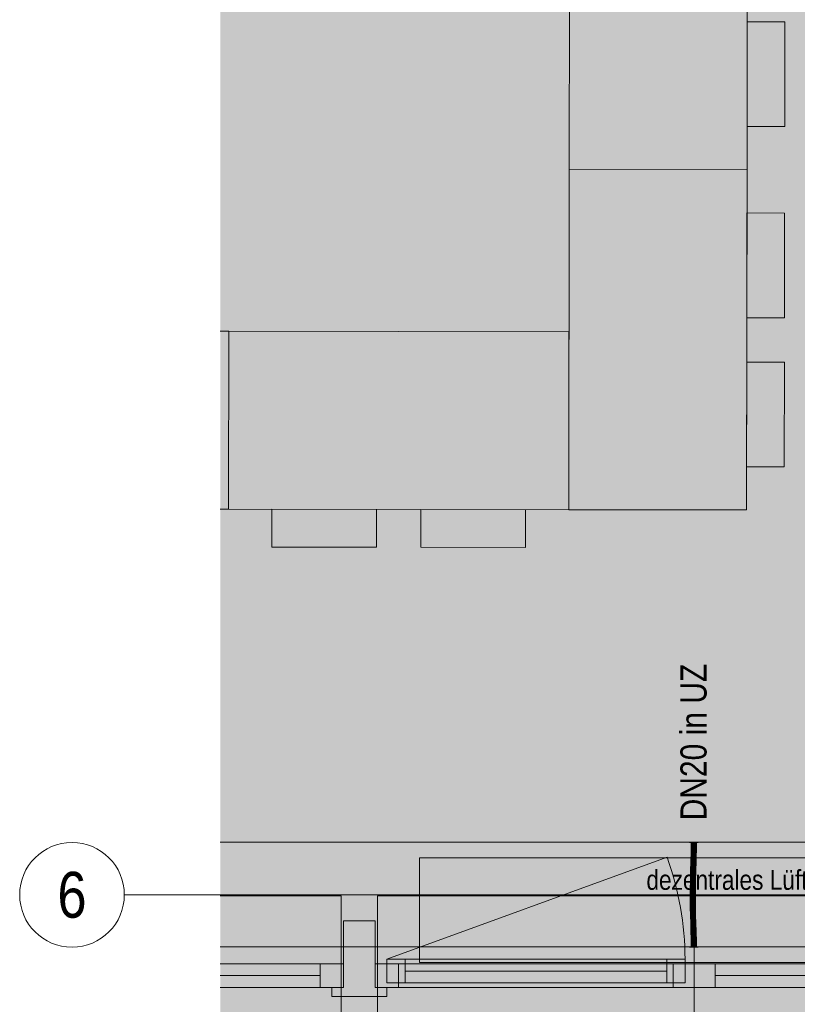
# Model space of a CAD drawing. Extents: x -620 to 3480, y 62 to 1102.
# Tile 9 of 256: x -570 to -510, y 368 to 443. Entities that reach past the tile are written whole.
import ezdxf
from ezdxf.enums import TextEntityAlignment as Align
from ezdxf.lldxf.tags import DXFTag

# ---------------------------------------------------------------- set-up
doc = ezdxf.new("R2010")
doc.units = 0
doc.layers.get('0').update_dxf_attribs({"lineweight": 13})
for name, color, linetype, lineweight, true_color in [('00_Beschriftung UZ', 3, 'Continuous', 13, 0x00ff00), ('30 -33 Aussenwände- 7 Fassade_ Elemente', 7, 'Continuous', 9, 0x00aacc), ('30 -35 Decken- 1 Konstruktion-Träger- Stahlbeton', 7, 'grob-A06G9SLJ8I', 13, 0x33aa00), ('60- 61 allgemeine Ausstattung- 1 Möbel', 7, 'Continuous', 9, 0x00cccc), ('E_Leerrohr 20', 7, 'Continuous', 13, 0xcc0099), ('E_Leerrohr 20-Shading', 7, 'Continuous', 13, 0xcc0099), ('iwb_Layout BA_Markierung', 7, 'Continuous', 9, 0xbadcdc), ('iwb_Schraffur_Unterzug', 7, 'Continuous', 5, 0xffffcc)]:
    doc.layers.add(name, color=color, linetype=linetype, lineweight=lineweight, true_color=true_color)
for name, color, linetype, lineweight in [('70 -71 Achsen- 1 Gebäudeachsen', 7, 'STRICHPUNKT2-A06G9SLK8I', 18), ('Detailelementbeschriftung', 7, 'Continuous', 9), ('iwb_Layout Achsbezeichung', 7, 'Continuous', 13)]:
    doc.layers.add(name, color=color, linetype=linetype, lineweight=lineweight)
doc.styles.get("Standard").update_dxf_attribs({"font": 'ARIALN.TTF'})
tags = doc.linetypes.add('grob-A06G9SLJ8I', pattern=[14, 3, -8, 3]).pattern_tags.tags
tags[8:9] = [DXFTag(74, 4), DXFTag(75, 0), DXFTag(340, '0'), DXFTag(46, 0.0), DXFTag(50, 0.0), DXFTag(44, 0.0), DXFTag(45, 0.0)]
tags[6:7] = [DXFTag(74, 4), DXFTag(75, 0), DXFTag(340, '0'), DXFTag(46, 0.0), DXFTag(50, 0.0), DXFTag(44, 0.0), DXFTag(45, 0.0)]
tags[4:5] = [DXFTag(74, 4), DXFTag(75, 0), DXFTag(340, '0'), DXFTag(46, 0.0), DXFTag(50, 0.0), DXFTag(44, 0.0), DXFTag(45, 0.0)]
tags = doc.linetypes.add('STRICHPUNKT2', pattern=[12.7, 6.35, -3.175, 0, -3.175]).pattern_tags.tags
tags[10:11] = [DXFTag(74, 4), DXFTag(75, 0), DXFTag(340, '0'), DXFTag(46, 0.0), DXFTag(50, 0.0), DXFTag(44, 0.0), DXFTag(45, 0.0)]
tags[8:9] = [DXFTag(74, 4), DXFTag(75, 0), DXFTag(340, '0'), DXFTag(46, 0.0), DXFTag(50, 0.0), DXFTag(44, 0.0), DXFTag(45, 0.0)]
tags[6:7] = [DXFTag(74, 4), DXFTag(75, 0), DXFTag(340, '0'), DXFTag(46, 0.0), DXFTag(50, 0.0), DXFTag(44, 0.0), DXFTag(45, 0.0)]
tags[4:5] = [DXFTag(74, 4), DXFTag(75, 0), DXFTag(340, '0'), DXFTag(46, 0.0), DXFTag(50, 0.0), DXFTag(44, 0.0), DXFTag(45, 0.0)]
tags = doc.linetypes.add('STRICHPUNKT2-A06G9SLK8I', pattern=[12.7, 6.35, -3.175, 0, -3.175]).pattern_tags.tags
tags[10:11] = [DXFTag(74, 4), DXFTag(75, 0), DXFTag(340, '0'), DXFTag(46, 0.0), DXFTag(50, 0.0), DXFTag(44, 0.0), DXFTag(45, 0.0)]
tags[8:9] = [DXFTag(74, 4), DXFTag(75, 0), DXFTag(340, '0'), DXFTag(46, 0.0), DXFTag(50, 0.0), DXFTag(44, 0.0), DXFTag(45, 0.0)]
tags[6:7] = [DXFTag(74, 4), DXFTag(75, 0), DXFTag(340, '0'), DXFTag(46, 0.0), DXFTag(50, 0.0), DXFTag(44, 0.0), DXFTag(45, 0.0)]
tags[4:5] = [DXFTag(74, 4), DXFTag(75, 0), DXFTag(340, '0'), DXFTag(46, 0.0), DXFTag(50, 0.0), DXFTag(44, 0.0), DXFTag(45, 0.0)]

# ---------------------------------------------------------------- blocks, each defined once
blk = doc.blocks.new('Shading-A06G9SL38I', base_point=(-518.195, 376.98))
at = {"layer": 'E_Leerrohr 20-Shading', "color": 223, "true_color": 0xc67fb4}
for points in [[(-518.476, 379.884), (-518.534, 379.884), (-518.482, 379.161), (-518.541, 379.162)], [(-518.179, 379.884), (-518.193, 379.884), (-518.187, 379.156), (-518.199, 379.157)], [(-518.145, 379.156), (-518.134, 379.884), (-518.187, 379.156), (-518.179, 379.884)], [(-518.141, 379.156), (-518.134, 379.884), (-518.145, 379.156)], [(-518.499, 378.437), (-518.556, 378.439), (-518.522, 377.713), (-518.576, 377.714)], [(-518.482, 379.161), (-518.541, 379.162), (-518.499, 378.437), (-518.556, 378.439)], [(-518.522, 377.713), (-518.518, 377.713), (-518.499, 378.437), (-518.497, 378.437)], [(-518.518, 377.713), (-518.517, 377.713), (-518.497, 378.437)], [(-518.497, 378.437), (-518.482, 379.161), (-518.499, 378.437)], [(-518.187, 379.156), (-518.199, 379.157), (-518.207, 378.43), (-518.215, 378.43)], [(-518.207, 378.43), (-518.191, 378.43), (-518.187, 379.156), (-518.169, 379.156)], [(-518.191, 378.43), (-518.171, 378.429), (-518.169, 379.156), (-518.145, 379.156)], [(-518.156, 378.429), (-518.141, 379.156), (-518.171, 378.429), (-518.145, 379.156)], [(-518.576, 377.714), (-518.583, 377.446), (-518.522, 377.713), (-518.53, 377.445)], [(-518.522, 377.713), (-518.53, 377.438), (-518.518, 377.713), (-518.524, 377.477)], [(-518.524, 377.477), (-518.523, 377.487), (-518.518, 377.713), (-518.517, 377.713)], [(-518.232, 377.705), (-518.241, 377.444), (-518.229, 377.705), (-518.24, 377.334)], [(-518.232, 377.705), (-518.234, 377.705), (-518.241, 377.444)], [(-518.24, 377.334), (-518.239, 377.138), (-518.229, 377.705), (-518.218, 377.705)], [(-518.239, 377.138), (-518.237, 376.981), (-518.218, 377.705), (-518.205, 377.704)], [(-518.195, 376.98), (-518.176, 377.704), (-518.237, 376.981), (-518.205, 377.704)], [(-518.207, 378.43), (-518.215, 378.43), (-518.232, 377.705), (-518.234, 377.705)], [(-518.207, 378.43), (-518.232, 377.705), (-518.206, 378.43), (-518.229, 377.705)], [(-518.229, 377.705), (-518.218, 377.705), (-518.206, 378.43), (-518.191, 378.43)], [(-518.218, 377.705), (-518.205, 377.704), (-518.191, 378.43), (-518.171, 378.429)], [(-518.176, 377.704), (-518.156, 378.429), (-518.205, 377.704), (-518.171, 378.429)], [(-518.545, 376.988), (-518.595, 376.989), (-518.569, 376.261), (-518.608, 376.262)], [(-518.583, 377.446), (-518.595, 376.989), (-518.53, 377.445), (-518.53, 377.438)], [(-518.545, 376.988), (-518.54, 377.118), (-518.595, 376.989), (-518.53, 377.438)], [(-518.55, 376.261), (-518.536, 376.987), (-518.569, 376.261), (-518.545, 376.988)], [(-518.536, 376.987), (-518.523, 377.487), (-518.545, 376.988)], [(-518.53, 377.438), (-518.54, 377.118), (-518.524, 377.477), (-518.526, 377.423)], [(-518.526, 377.423), (-518.523, 377.487), (-518.524, 377.477)], [(-518.264, 376.258), (-518.244, 376.981), (-518.267, 376.258), (-518.251, 376.981)], [(-518.251, 376.981), (-518.253, 376.981), (-518.267, 376.258)], [(-518.26, 376.258), (-518.237, 376.981), (-518.264, 376.258), (-518.244, 376.981)], [(-518.259, 376.258), (-518.237, 376.981), (-518.25, 376.586)], [(-518.259, 376.258), (-518.208, 376.257), (-518.237, 376.981), (-518.195, 376.98)], [(-518.241, 377.444), (-518.253, 376.981), (-518.24, 377.334), (-518.251, 376.981)], [(-518.251, 376.981), (-518.244, 376.981), (-518.24, 377.334), (-518.239, 377.138)], [(-518.244, 376.981), (-518.237, 376.981), (-518.239, 377.138)], [(-518.573, 375.729), (-518.569, 376.261), (-518.611, 375.729), (-518.608, 376.262)], [(-518.553, 375.534), (-518.55, 376.261), (-518.574, 375.534), (-518.569, 376.261)], [(-518.263, 375.895), (-518.26, 376.258), (-518.268, 375.895), (-518.264, 376.258)], [(-518.268, 375.895), (-518.264, 376.258), (-518.268, 375.895), (-518.267, 376.258)], [(-518.263, 375.895), (-518.21, 375.894), (-518.259, 376.258), (-518.208, 376.257)], [(-518.263, 375.895), (-518.259, 376.258), (-518.263, 375.968)], [(-518.259, 376.258), (-518.26, 376.258), (-518.263, 375.968)], [(-518.26, 376.258), (-518.259, 376.258), (-518.25, 376.586)], [(-518.574, 375.534), (-518.573, 375.729), (-518.611, 375.534), (-518.611, 375.729)], [(-518.574, 375.534), (-518.611, 375.534), (-518.56, 374.923), (-518.604, 374.923)], [(-518.545, 374.924), (-518.553, 375.534), (-518.56, 374.923), (-518.574, 375.534)], [(-518.27, 375.535), (-518.268, 375.535), (-518.269, 375.733), (-518.267, 375.595)], [(-518.268, 375.895), (-518.269, 375.733), (-518.263, 375.895), (-518.267, 375.595)], [(-518.269, 375.733), (-518.268, 375.895), (-518.268, 375.895)], [(-518.268, 375.535), (-518.266, 375.535), (-518.267, 375.595)], [(-518.253, 374.929), (-518.266, 375.535), (-518.262, 374.929), (-518.268, 375.535)], [(-518.266, 375.535), (-518.211, 375.535), (-518.263, 375.895), (-518.21, 375.894)], [(-518.204, 374.93), (-518.211, 375.535), (-518.253, 374.929), (-518.266, 375.535)], [(-518.56, 374.923), (-518.604, 374.923), (-518.535, 374.314), (-518.589, 374.312)], [(-518.53, 374.314), (-518.545, 374.924), (-518.535, 374.314), (-518.56, 374.923)], [(-518.253, 374.929), (-518.262, 374.929), (-518.227, 374.322), (-518.247, 374.322)], [(-518.189, 374.323), (-518.204, 374.93), (-518.227, 374.322), (-518.253, 374.929)], [(-518.512, 373.705), (-518.523, 374.076), (-518.589, 374.312), (-518.535, 374.314)], [(-518.512, 373.705), (-518.589, 374.312), (-518.57, 373.703)], [(-518.523, 374.076), (-518.53, 374.314), (-518.535, 374.314)], [(-518.218, 374.148), (-518.227, 374.322), (-518.242, 374.147), (-518.247, 374.322)], [(-518.196, 373.714), (-518.218, 374.148), (-518.229, 373.713), (-518.242, 374.147)], [(-518.184, 374.148), (-518.189, 374.323), (-518.218, 374.148), (-518.227, 374.322)], [(-518.196, 373.714), (-518.171, 373.715), (-518.218, 374.148), (-518.184, 374.148)], [(-518.512, 373.705), (-518.57, 373.703), (-518.494, 373.097), (-518.553, 373.096)], [(-518.196, 373.714), (-518.229, 373.713), (-518.166, 373.105), (-518.212, 373.104)], [(-518.153, 373.106), (-518.171, 373.715), (-518.166, 373.105), (-518.196, 373.714)], [(-518.494, 373.097), (-518.553, 373.096), (-518.482, 372.49), (-518.54, 372.489)], [(-518.482, 372.49), (-518.54, 372.489), (-518.48, 371.884), (-518.534, 371.884)], [(-518.481, 372.49), (-518.494, 373.097), (-518.482, 372.49), (-518.494, 373.097)], [(-518.476, 371.884), (-518.481, 372.49), (-518.48, 371.884), (-518.482, 372.49)], [(-518.166, 373.105), (-518.212, 373.104), (-518.143, 372.495), (-518.198, 372.494)], [(-518.134, 371.884), (-518.143, 372.495), (-518.193, 371.884), (-518.198, 372.494)], [(-518.14, 372.495), (-518.153, 373.106), (-518.143, 372.495), (-518.166, 373.105)], [(-518.134, 371.884), (-518.14, 372.495), (-518.143, 372.495)]]:
    blk.add_solid(points, dxfattribs=at)
at = {"layer": 'E_Leerrohr 20-Shading', "color": 231, "true_color": 0xe17fc9}
for points in [[(-518.418, 379.884), (-518.476, 379.884), (-518.413, 379.16), (-518.482, 379.161)], [(-518.369, 379.159), (-518.369, 379.884), (-518.413, 379.16), (-518.418, 379.884)], [(-518.341, 379.159), (-518.334, 379.884), (-518.369, 379.159), (-518.369, 379.884)], [(-518.334, 379.884), (-518.341, 379.159), (-518.336, 379.159)], [(-518.336, 379.159), (-518.33, 379.158), (-518.334, 379.884)], [(-518.33, 379.158), (-518.199, 379.157), (-518.334, 379.884), (-518.193, 379.884)], [(-518.434, 378.436), (-518.497, 378.437), (-518.433, 377.711), (-518.517, 377.713)], [(-518.437, 379.16), (-518.482, 379.161), (-518.434, 378.436), (-518.497, 378.437)], [(-518.413, 378.435), (-518.413, 379.16), (-518.434, 378.436), (-518.437, 379.16)], [(-518.415, 377.71), (-518.413, 378.435), (-518.433, 377.711), (-518.434, 378.436)], [(-518.415, 377.71), (-518.389, 377.709), (-518.413, 378.435), (-518.377, 378.434)], [(-518.413, 378.435), (-518.369, 379.159), (-518.413, 379.16)], [(-518.413, 378.435), (-518.377, 378.434), (-518.369, 379.159), (-518.37, 379.02)], [(-518.389, 377.709), (-518.38, 377.709), (-518.377, 378.434), (-518.374, 378.434)], [(-518.376, 377.709), (-518.356, 378.434), (-518.38, 377.709), (-518.374, 378.434)], [(-518.377, 378.434), (-518.374, 378.434), (-518.37, 379.02)], [(-518.341, 378.433), (-518.356, 378.434), (-518.346, 377.708), (-518.376, 377.709)], [(-518.356, 378.434), (-518.341, 379.159), (-518.374, 378.434), (-518.369, 379.159)], [(-518.341, 379.159), (-518.356, 378.434), (-518.351, 378.434)], [(-518.341, 378.433), (-518.336, 379.159), (-518.351, 378.434), (-518.341, 379.159)], [(-518.346, 377.708), (-518.305, 377.707), (-518.341, 378.433), (-518.319, 378.433)], [(-518.341, 378.433), (-518.319, 378.433), (-518.336, 379.159), (-518.33, 379.158)], [(-518.319, 378.433), (-518.215, 378.43), (-518.33, 379.158), (-518.199, 379.157)], [(-518.517, 377.713), (-518.523, 377.487), (-518.432, 377.205), (-518.432, 377.166)], [(-518.433, 377.711), (-518.517, 377.713), (-518.432, 377.205)], [(-518.415, 377.71), (-518.433, 377.711), (-518.416, 377.111), (-518.432, 377.205)], [(-518.415, 377.71), (-518.416, 377.111), (-518.389, 377.709), (-518.392, 377.518)], [(-518.38, 377.709), (-518.392, 377.518), (-518.395, 376.984), (-518.399, 377.013)], [(-518.381, 377.573), (-518.38, 377.709), (-518.395, 376.984)], [(-518.392, 377.518), (-518.38, 377.709), (-518.389, 377.709)], [(-518.383, 377.445), (-518.376, 377.709), (-518.38, 377.709)], [(-518.349, 377.445), (-518.346, 377.708), (-518.383, 377.445), (-518.376, 377.709)], [(-518.346, 377.708), (-518.349, 377.445), (-518.305, 377.707), (-518.3, 377.444)], [(-518.305, 377.707), (-518.234, 377.705), (-518.319, 378.433), (-518.215, 378.43)], [(-518.305, 377.707), (-518.3, 377.444), (-518.234, 377.705), (-518.241, 377.444)], [(-518.514, 376.987), (-518.536, 376.987), (-518.504, 376.261), (-518.55, 376.261)], [(-518.536, 376.987), (-518.514, 376.987), (-518.523, 377.487)], [(-518.432, 377.166), (-518.523, 377.487), (-518.431, 376.985), (-518.514, 376.987)], [(-518.514, 376.987), (-518.504, 376.261), (-518.431, 376.985), (-518.427, 376.26)], [(-518.432, 377.166), (-518.416, 377.111), (-518.432, 377.205)], [(-518.416, 377.111), (-518.432, 377.166), (-518.416, 376.985), (-518.431, 376.985)], [(-518.427, 376.26), (-518.415, 376.26), (-518.431, 376.985), (-518.416, 376.985)], [(-518.392, 377.518), (-518.416, 377.111), (-518.399, 377.013)], [(-518.416, 377.111), (-518.416, 376.985), (-518.399, 377.013), (-518.4, 376.984)], [(-518.416, 376.985), (-518.415, 376.26), (-518.4, 376.984), (-518.408, 376.259)], [(-518.408, 376.259), (-518.395, 376.984), (-518.4, 376.984)], [(-518.391, 376.984), (-518.395, 376.984), (-518.405, 376.259), (-518.408, 376.259)], [(-518.387, 376.259), (-518.377, 376.984), (-518.405, 376.259), (-518.391, 376.984)], [(-518.4, 376.984), (-518.395, 376.984), (-518.399, 377.013)], [(-518.383, 377.445), (-518.381, 377.573), (-518.395, 376.984)], [(-518.383, 377.445), (-518.395, 376.984), (-518.38, 377.445), (-518.391, 376.984)], [(-518.391, 376.984), (-518.377, 376.984), (-518.38, 377.445), (-518.369, 377.445)], [(-518.356, 376.259), (-518.352, 376.983), (-518.387, 376.259), (-518.377, 376.984)], [(-518.377, 376.984), (-518.352, 376.983), (-518.369, 377.445), (-518.349, 377.445)], [(-518.356, 376.259), (-518.282, 376.258), (-518.352, 376.983), (-518.292, 376.982)], [(-518.349, 377.445), (-518.352, 376.983), (-518.3, 377.444), (-518.292, 376.982)], [(-518.3, 377.444), (-518.292, 376.982), (-518.241, 377.444), (-518.253, 376.981)], [(-518.292, 376.982), (-518.282, 376.258), (-518.254, 376.981), (-518.275, 376.258)], [(-518.275, 376.258), (-518.267, 376.258), (-518.254, 376.981), (-518.253, 376.981)], [(-518.504, 376.261), (-518.55, 376.261), (-518.502, 375.534), (-518.553, 375.534)], [(-518.427, 376.26), (-518.504, 376.261), (-518.458, 375.899), (-518.503, 375.899)], [(-518.427, 376.26), (-518.458, 375.899), (-518.426, 376.167)], [(-518.426, 376.167), (-518.415, 376.26), (-518.427, 376.26)], [(-518.413, 375.898), (-518.415, 376.26), (-518.423, 375.898), (-518.426, 376.167)], [(-518.412, 375.898), (-518.415, 376.26), (-518.413, 375.898)], [(-518.415, 376.26), (-518.412, 375.898), (-518.408, 376.259), (-518.41, 375.898)], [(-518.411, 375.731), (-518.39, 375.731), (-518.408, 376.259), (-518.387, 376.259)], [(-518.39, 375.731), (-518.357, 375.732), (-518.387, 376.259), (-518.356, 376.259)], [(-518.356, 376.259), (-518.357, 375.732), (-518.282, 376.258), (-518.281, 375.732)], [(-518.267, 376.258), (-518.282, 376.258), (-518.272, 375.732), (-518.281, 375.732)], [(-518.267, 376.258), (-518.272, 375.732), (-518.268, 375.895)], [(-518.502, 375.534), (-518.553, 375.534), (-518.507, 374.924), (-518.545, 374.924)], [(-518.507, 374.924), (-518.405, 374.926), (-518.502, 375.534), (-518.418, 375.535)], [(-518.503, 375.899), (-518.502, 375.534), (-518.458, 375.899)], [(-518.418, 375.535), (-518.423, 375.898), (-518.502, 375.534), (-518.458, 375.899)], [(-518.423, 375.898), (-518.426, 376.167), (-518.458, 375.899)], [(-518.418, 375.535), (-518.415, 375.535), (-518.423, 375.898), (-518.419, 375.898)], [(-518.415, 375.535), (-518.411, 375.535), (-518.419, 375.898), (-518.413, 375.898)], [(-518.418, 375.535), (-518.405, 374.926), (-518.415, 375.535), (-518.404, 374.926)], [(-518.404, 374.926), (-518.411, 375.535), (-518.415, 375.535)], [(-518.411, 375.731), (-518.412, 375.898), (-518.411, 375.535), (-518.413, 375.898)], [(-518.412, 375.898), (-518.411, 375.731), (-518.41, 375.898)], [(-518.411, 375.535), (-518.392, 375.535), (-518.411, 375.731), (-518.39, 375.731)], [(-518.392, 375.535), (-518.411, 375.535), (-518.39, 374.927), (-518.404, 374.926)], [(-518.392, 375.535), (-518.357, 375.535), (-518.39, 375.731), (-518.357, 375.732)], [(-518.355, 374.927), (-518.357, 375.535), (-518.39, 374.927), (-518.392, 375.535)], [(-518.281, 375.732), (-518.357, 375.732), (-518.283, 375.535), (-518.357, 375.535)], [(-518.283, 375.535), (-518.357, 375.535), (-518.286, 375.407)], [(-518.286, 375.407), (-518.357, 375.535), (-518.298, 374.928), (-518.355, 374.927)], [(-518.28, 375.535), (-518.283, 375.535), (-518.281, 375.399), (-518.286, 375.407)], [(-518.27, 375.535), (-518.281, 375.399), (-518.275, 374.929), (-518.285, 374.928)], [(-518.281, 375.732), (-518.283, 375.535), (-518.28, 375.639)], [(-518.283, 375.535), (-518.28, 375.535), (-518.28, 375.639)], [(-518.272, 375.732), (-518.281, 375.732), (-518.277, 375.535), (-518.28, 375.535)], [(-518.28, 375.535), (-518.281, 375.399), (-518.277, 375.535)], [(-518.281, 375.399), (-518.27, 375.535), (-518.277, 375.535)], [(-518.269, 375.733), (-518.272, 375.732), (-518.27, 375.535), (-518.277, 375.535)], [(-518.27, 375.535), (-518.275, 374.929), (-518.262, 374.929)], [(-518.272, 375.732), (-518.269, 375.733), (-518.268, 375.895)], [(-518.507, 374.924), (-518.545, 374.924), (-518.518, 374.314), (-518.53, 374.314)], [(-518.518, 374.314), (-518.389, 374.318), (-518.507, 374.924), (-518.405, 374.926)], [(-518.389, 374.318), (-518.404, 374.926), (-518.405, 374.926)], [(-518.39, 374.927), (-518.404, 374.926), (-518.385, 374.318), (-518.389, 374.318)], [(-518.35, 374.319), (-518.355, 374.927), (-518.385, 374.318), (-518.39, 374.927)], [(-518.355, 374.927), (-518.35, 374.319), (-518.294, 374.928), (-518.313, 374.32)], [(-518.313, 374.32), (-518.296, 374.32), (-518.294, 374.928), (-518.285, 374.928)], [(-518.281, 375.399), (-518.286, 375.407), (-518.294, 374.928), (-518.298, 374.928)], [(-518.296, 374.32), (-518.247, 374.322), (-518.285, 374.928), (-518.262, 374.929)], [(-518.294, 374.928), (-518.285, 374.928), (-518.281, 375.399)], [(-518.518, 374.314), (-518.53, 374.314), (-518.523, 374.076)], [(-518.523, 374.076), (-518.371, 373.709), (-518.521, 374.145), (-518.384, 374.147)], [(-518.371, 373.709), (-518.523, 374.076), (-518.512, 373.705)], [(-518.384, 374.147), (-518.389, 374.318), (-518.521, 374.145), (-518.518, 374.314)], [(-518.385, 374.318), (-518.389, 374.318), (-518.384, 374.147)], [(-518.345, 373.71), (-518.35, 374.319), (-518.384, 374.147), (-518.385, 374.318)], [(-518.345, 373.71), (-518.384, 374.147), (-518.371, 373.709)], [(-518.35, 374.319), (-518.345, 373.71), (-518.313, 374.32), (-518.333, 373.71)], [(-518.333, 373.71), (-518.309, 373.711), (-518.313, 374.32), (-518.296, 374.32)], [(-518.296, 374.32), (-518.309, 373.711), (-518.242, 374.147), (-518.249, 373.713)], [(-518.296, 374.32), (-518.242, 374.147), (-518.247, 374.322)], [(-518.249, 373.713), (-518.229, 373.713), (-518.242, 374.147)], [(-518.371, 373.709), (-518.512, 373.705), (-518.353, 373.101), (-518.494, 373.097)], [(-518.345, 373.71), (-518.371, 373.709), (-518.34, 373.101), (-518.353, 373.101)], [(-518.345, 373.71), (-518.342, 373.399), (-518.333, 373.71)], [(-518.342, 373.399), (-518.309, 373.711), (-518.333, 373.71)], [(-518.342, 373.399), (-518.34, 373.101), (-518.309, 373.711), (-518.321, 373.102)], [(-518.309, 373.711), (-518.321, 373.102), (-518.249, 373.713), (-518.259, 373.103)], [(-518.259, 373.103), (-518.212, 373.104), (-518.249, 373.713), (-518.229, 373.713)], [(-518.485, 373.097), (-518.494, 373.097), (-518.481, 372.49)], [(-518.34, 372.492), (-518.353, 373.101), (-518.481, 372.49), (-518.485, 373.097)], [(-518.34, 372.492), (-518.481, 372.49), (-518.334, 371.884), (-518.476, 371.884)], [(-518.34, 373.101), (-518.353, 373.101), (-518.336, 372.492), (-518.34, 372.492)], [(-518.336, 372.492), (-518.331, 372.492), (-518.34, 373.101), (-518.321, 373.102)], [(-518.336, 372.492), (-518.34, 372.492), (-518.334, 371.884)], [(-518.334, 371.884), (-518.331, 372.492), (-518.336, 372.492)], [(-518.334, 371.884), (-518.193, 371.884), (-518.331, 372.492), (-518.198, 372.494)], [(-518.321, 373.102), (-518.331, 372.492), (-518.259, 373.103), (-518.268, 372.493)], [(-518.268, 372.493), (-518.198, 372.494), (-518.259, 373.103), (-518.212, 373.104)]]:
    blk.add_solid(points, dxfattribs=at)
blk = doc.blocks.new('Shading-A06G9SL58I', base_point=(-518.334, 379.096))
at = {"layer": 'E_Leerrohr 20-Shading', "color": 213, "true_color": 0xd67fc0}
for points in [[(-518.664, 379.896), (-518.664, 379.884), (-518.447, 379.896), (-518.447, 379.884)], [(-518.534, 379.096), (-518.334, 379.096), (-518.534, 379.884), (-518.334, 379.884)], [(-518.447, 379.884), (-518.334, 379.884), (-518.447, 379.896), (-518.334, 379.896)], [(-518.334, 379.896), (-518.334, 379.884), (-518.269, 379.896), (-518.269, 379.884)], [(-518.334, 379.096), (-518.134, 379.096), (-518.334, 379.884), (-518.134, 379.884)], [(-518.269, 379.884), (-518.004, 379.884), (-518.269, 379.896), (-518.004, 379.896)]]:
    blk.add_solid(points, dxfattribs=at)
blk = doc.blocks.new('Shading-A06G9SL78I', base_point=(-518.134, 372.672))
at = {"layer": 'E_Leerrohr 20-Shading', "color": 213, "true_color": 0xd67fc0}
for points in [[(-518.334, 372.672), (-518.534, 372.672), (-518.334, 371.884), (-518.534, 371.884)], [(-518.134, 372.672), (-518.334, 372.672), (-518.134, 371.884), (-518.334, 371.884)], [(-518.426, 371.884), (-518.664, 371.884), (-518.426, 371.872), (-518.664, 371.872)], [(-518.334, 371.872), (-518.334, 371.884), (-518.426, 371.872), (-518.426, 371.884)], [(-518.269, 371.884), (-518.334, 371.884), (-518.269, 371.872), (-518.334, 371.872)], [(-518.004, 371.872), (-518.004, 371.884), (-518.269, 371.872), (-518.269, 371.884)]]:
    blk.add_solid(points, dxfattribs=at)
blk = doc.blocks.new('Polygon-A06G9SL98I')
at = {"color": 0, "linetype": 'ByBlock', "lineweight": -2, "ltscale": 0.13}
blk.add_solid([(-490.312, 86.033), (-554.534, 85.862), (-490.147, 1071.438), (-554.534, 1071.438)], dxfattribs=at)
blk = doc.blocks.new('Referenz-A06G9SLM8I')
at = {"layer": '00_Beschriftung UZ', "color": 0, "lineweight": -2}
for points in [[(-551.284, 382.575), (-549.952, 379.904), (-548.613, 382.573)], [(-551.284, 377.234), (-549.952, 379.904), (-548.613, 377.235)]]:
    blk.add_solid(points, dxfattribs=at)
at = {"layer": '30 -33 Aussenwände- 7 Fassade_ Elemente', "color": 0, "linetype": 'Continuous', "lineweight": -2, "ltscale": 0.13}
for p, q in [((-554.534, 379.904), (-491.504, 379.904)), ((-545.104, 373.904), (-542.704, 373.904)), ((-545.104, 368.804), (-545.104, 373.904)), ((-542.704, 373.904), (-542.704, 368.804)), ((-541.804, 369.154), (-541.804, 370.954)), ((-541.804, 369.154), (-541.804, 370.954)), ((-541.804, 370.954), (-540.404, 370.954)), ((-541.804, 370.954), (-519.004, 370.954)), ((-540.404, 370.954), (-540.404, 369.154)), ((-520.404, 370.954), (-519.004, 370.954)), ((-520.404, 369.154), (-520.404, 370.954)), ((-519.004, 370.954), (-519.004, 369.154)), ((-519.004, 370.954), (-519.004, 369.154)), ((-554.534, 370.604), (-545.104, 370.604)), ((-546.904, 370.604), (-545.104, 370.604)), ((-546.904, 368.804), (-546.904, 370.604)), ((-545.104, 370.604), (-545.104, 368.804)), ((-545.104, 370.604), (-545.104, 368.804)), ((-542.704, 370.604), (-540.904, 370.604)), ((-542.704, 370.604), (-518.304, 370.604)), ((-542.704, 368.804), (-542.704, 370.604)), ((-542.704, 368.804), (-542.704, 370.604)), ((-540.904, 370.604), (-540.904, 368.804)), ((-519.904, 368.804), (-519.904, 370.604)), ((-519.904, 370.604), (-518.304, 370.604)), ((-518.304, 370.604), (-493.904, 370.604)), ((-518.304, 368.804), (-518.304, 370.604)), ((-518.304, 368.804), (-518.304, 370.604)), ((-518.304, 370.604), (-516.704, 370.604)), ((-516.704, 370.604), (-516.704, 368.804)), ((-554.534, 369.704), (-546.904, 369.704)), ((-520.404, 370.054), (-540.404, 370.054)), ((-516.704, 369.704), (-495.704, 369.704)), ((-545.104, 368.804), (-554.534, 368.804)), ((-545.104, 368.804), (-546.904, 368.804)), ((-546.004, 368.104), (-546.004, 368.804)), ((-546.004, 368.804), (-545.104, 368.804)), ((-542.704, 368.804), (-541.804, 368.804)), ((-518.304, 368.804), (-542.704, 368.804)), ((-540.904, 368.804), (-542.704, 368.804)), ((-519.004, 369.154), (-541.804, 369.154)), ((-540.404, 369.154), (-541.804, 369.154)), ((-541.804, 368.804), (-541.804, 368.104)), ((-519.004, 369.154), (-520.404, 369.154)), ((-518.304, 368.804), (-519.904, 368.804)), ((-493.904, 368.804), (-518.304, 368.804)), ((-516.704, 368.804), (-518.304, 368.804)), ((-541.804, 368.104), (-546.004, 368.104))]:
    blk.add_line(p, q, dxfattribs=at)
at = {"layer": '30 -33 Aussenwände- 7 Fassade_ Elemente', "color": 0, "linetype": 'grob-A06G9SLJ8I', "lineweight": -2, "ltscale": 0.13}
for p, q in [((-541.804, 370.954), (-520.379, 378.752)), ((-539.304, 370.704), (-539.304, 378.704)), ((-539.304, 378.704), (-497.304, 378.704)), ((-497.304, 370.704), (-539.304, 370.704))]:
    blk.add_line(p, q, dxfattribs=at)
at = {"layer": '30 -33 Aussenwände- 7 Fassade_ Elemente', "color": 0, "lineweight": -2}
for p, q in [((-545.304, 375.804), (-554.534, 375.804)), ((-545.304, 370.604), (-545.304, 375.804)), ((-518.304, 375.804), (-542.504, 375.804)), ((-542.504, 375.804), (-542.504, 370.604)), ((-518.304, 370.604), (-518.304, 375.804)), ((-494.104, 375.804), (-518.304, 375.804)), ((-541.804, 370.954), (-540.404, 370.954)), ((-541.804, 369.154), (-541.804, 370.954)), ((-540.404, 369.154), (-540.404, 370.954)), ((-540.404, 370.954), (-520.404, 370.954)), ((-520.404, 370.954), (-519.004, 370.954)), ((-520.404, 369.154), (-520.404, 370.954)), ((-519.004, 370.954), (-519.004, 369.154)), ((-554.534, 370.604), (-546.904, 370.604)), ((-546.904, 370.604), (-545.304, 370.604)), ((-546.904, 368.804), (-546.904, 370.604)), ((-545.304, 370.604), (-545.304, 368.804)), ((-540.904, 370.604), (-542.504, 370.604)), ((-542.504, 370.604), (-542.504, 368.804)), ((-540.904, 368.804), (-540.904, 370.604)), ((-519.904, 368.804), (-519.904, 370.604)), ((-519.904, 370.604), (-518.304, 370.604)), ((-516.704, 370.604), (-518.304, 370.604)), ((-518.304, 370.604), (-518.304, 368.804)), ((-516.704, 368.804), (-516.704, 370.604)), ((-516.704, 370.604), (-495.704, 370.604)), ((-554.534, 369.704), (-546.904, 369.704)), ((-520.404, 370.054), (-540.404, 370.054)), ((-516.704, 369.704), (-495.704, 369.704)), ((-546.904, 368.804), (-554.534, 368.804)), ((-545.304, 368.804), (-546.904, 368.804)), ((-545.304, 368.804), (-545.304, 366.804)), ((-542.504, 366.804), (-542.504, 368.804)), ((-542.504, 368.804), (-540.904, 368.804)), ((-540.404, 369.154), (-541.804, 369.154)), ((-519.904, 368.804), (-540.904, 368.804)), ((-520.404, 369.154), (-540.404, 369.154)), ((-519.004, 369.154), (-520.404, 369.154)), ((-518.304, 368.804), (-519.904, 368.804)), ((-518.304, 368.804), (-518.304, 366.804)), ((-518.304, 368.804), (-516.704, 368.804)), ((-495.704, 368.804), (-516.704, 368.804))]:
    blk.add_line(p, q, dxfattribs=at)
at = {"layer": '30 -33 Aussenwände- 7 Fassade_ Elemente', "color": 0, "linetype": 'grob-A06G9SLJ8I', "lineweight": -2, "ltscale": 0.13}
blk.add_ellipse((-541.804, 370.954), major_axis=(22.8, 0), ratio=1, start_param=0, end_param=0.349066, dxfattribs=at)
at = {"layer": '30 -35 Decken- 1 Konstruktion-Träger- Stahlbeton', "color": 0, "lineweight": -2}
for p, q in [((-554.534, 379.904), (-491.004, 379.904)), ((-554.534, 371.904), (-491.004, 371.904))]:
    blk.add_line(p, q, dxfattribs=at)
at = {"layer": '60- 61 allgemeine Ausstattung- 1 Möbel', "color": 0, "linetype": 'Continuous', "lineweight": -2, "ltscale": 0.13}
for p, q in [((-527.862, 431.305), (-527.826, 457.305)), ((-514.226, 457.286), (-514.262, 431.286)), ((-514.257, 434.591), (-514.246, 442.591)), ((-514.246, 442.591), (-511.365, 442.587)), ((-511.365, 442.587), (-511.376, 434.587)), ((-511.376, 434.587), (-514.257, 434.591)), ((-527.898, 405.305), (-527.862, 431.305)), ((-514.262, 431.286), (-527.862, 431.305)), ((-527.862, 431.305), (-514.262, 431.286)), ((-514.262, 431.286), (-514.298, 405.286)), ((-514.278, 419.981), (-514.266, 427.981)), ((-514.266, 427.981), (-511.386, 427.977)), ((-511.386, 427.977), (-511.397, 419.977)), ((-511.397, 419.977), (-514.278, 419.981)), ((-554.534, 418.942), (-553.879, 418.941)), ((-553.879, 418.941), (-553.898, 405.341)), ((-553.898, 405.341), (-553.879, 418.941)), ((-553.879, 418.941), (-527.879, 418.905)), ((-527.879, 418.905), (-527.898, 405.305)), ((-514.294, 408.591), (-514.282, 416.591)), ((-514.282, 416.591), (-511.402, 416.587)), ((-511.402, 416.587), (-511.413, 408.587)), ((-511.413, 408.587), (-514.294, 408.591)), ((-553.898, 405.341), (-554.534, 405.342)), ((-527.898, 405.305), (-553.898, 405.341)), ((-550.597, 402.456), (-550.593, 405.337)), ((-550.593, 405.337), (-542.593, 405.325)), ((-542.593, 405.325), (-542.597, 402.445)), ((-539.207, 402.44), (-539.203, 405.321)), ((-539.203, 405.321), (-531.203, 405.31)), ((-531.203, 405.31), (-531.207, 402.429)), ((-514.298, 405.286), (-527.898, 405.305)), ((-542.597, 402.445), (-550.597, 402.456)), ((-531.207, 402.429), (-539.207, 402.44))]:
    blk.add_line(p, q, dxfattribs=at)
at = {"layer": '70 -71 Achsen- 1 Gebäudeachsen', "color": 0, "linetype": 'STRICHPUNKT2-A06G9SLK8I', "lineweight": -2, "ltscale": 0.13}
blk.add_line((-554.534, 375.884), (92.907, 375.884), dxfattribs=at)
at = {"layer": '30 -33 Aussenwände- 7 Fassade_ Elemente', "color": 0, "linetype": 'ByBlock', "lineweight": -2, "ltscale": 0.13, "insert": (-521.955, 377.772), "char_height": 1.51033, "attachment_point": 1}
blk.add_mtext('{\\fArial Narrow;dezentrales Lüftungsgerät}', dxfattribs=at)
blk = doc.blocks.new('Referenz-A06G9SLO8I')
at = {"layer": 'iwb_Schraffur_Unterzug', "linetype": 'Continuous', "ltscale": 0.13}
for points in [[(-554.534, 379.884), (-491.033, 379.884), (-491.033, 371.884)], [(-554.534, 379.884), (-491.033, 371.884), (-554.534, 372.927)], [(-554.534, 372.927), (-491.033, 371.884), (-554.534, 371.884)]]:
    blk.add_solid(points, dxfattribs=at)
blk = doc.blocks.new('Einzeiliger Text-A06G9SO48I')
at = {"color": 0, "lineweight": -2, "insert": (-519.354, 381.572), "char_height": 2, "attachment_point": 1, "rotation": 90}
blk.add_mtext('{\\fArial Narrow;DN20 in UZ}', dxfattribs=at)
blk = doc.blocks.new('Enddeckel-A06G9SO68I')
at = {"color": 0, "linetype": 'ByBlock', "lineweight": -2, "ltscale": 0.13}
for p, q in [((-518.534, 372.672), (-518.534, 371.884)), ((-518.417, 372.672), (-518.534, 372.672)), ((-518.252, 372.672), (-518.417, 372.672)), ((-518.134, 372.672), (-518.252, 372.672)), ((-518.134, 371.884), (-518.134, 372.672)), ((-518.664, 371.884), (-518.664, 371.872)), ((-518.471, 371.884), (-518.664, 371.884)), ((-518.471, 371.872), (-518.664, 371.872)), ((-518.417, 371.884), (-518.534, 371.884)), ((-518.198, 371.884), (-518.471, 371.884)), ((-518.198, 371.872), (-518.471, 371.872)), ((-518.252, 371.884), (-518.417, 371.884)), ((-518.134, 371.884), (-518.252, 371.884)), ((-518.004, 371.884), (-518.198, 371.884)), ((-518.004, 371.872), (-518.198, 371.872)), ((-518.004, 371.872), (-518.004, 371.884))]:
    blk.add_line(p, q, dxfattribs=at)
at = {"color": 0, "linetype": 'STRICHPUNKT2', "lineweight": 5, "ltscale": 0.13}
blk.add_line((-518.334, 371.884), (-518.334, 372.672), dxfattribs=at)
blk = doc.blocks.new('Enddeckel-A06G9SO88I')
at = {"color": 0, "linetype": 'ByBlock', "lineweight": -2, "ltscale": 0.13}
for p, q in [((-518.664, 379.896), (-518.664, 379.884)), ((-518.664, 379.896), (-518.471, 379.896)), ((-518.664, 379.884), (-518.471, 379.884)), ((-518.534, 379.884), (-518.534, 379.096)), ((-518.534, 379.884), (-518.417, 379.884)), ((-518.471, 379.896), (-518.198, 379.896)), ((-518.471, 379.884), (-518.198, 379.884)), ((-518.417, 379.884), (-518.252, 379.884)), ((-518.252, 379.884), (-518.134, 379.884)), ((-518.198, 379.896), (-518.004, 379.896)), ((-518.198, 379.884), (-518.004, 379.884)), ((-518.134, 379.096), (-518.134, 379.884)), ((-518.004, 379.884), (-518.004, 379.896)), ((-518.534, 379.096), (-518.417, 379.096)), ((-518.417, 379.096), (-518.252, 379.096)), ((-518.252, 379.096), (-518.134, 379.096))]:
    blk.add_line(p, q, dxfattribs=at)
at = {"color": 0, "linetype": 'STRICHPUNKT2', "lineweight": 5, "ltscale": 0.13}
blk.add_line((-518.334, 379.884), (-518.334, 379.096), dxfattribs=at)
blk = doc.blocks.new('Flexrohr-A06G9SOA8I')
at = {"color": 0, "linetype": 'ByBlock', "lineweight": -2, "ltscale": 0.13}
for p, q in [((-518.534, 379.884), (-518.541, 379.162)), ((-518.534, 379.884), (-518.134, 379.884)), ((-518.526, 379.485), (-518.15, 379.482)), ((-518.134, 379.884), (-518.141, 379.156)), ((-518.556, 378.439), (-518.576, 377.714)), ((-518.541, 379.162), (-518.556, 378.439)), ((-518.539, 378.688), (-518.163, 378.68)), ((-518.53, 379.087), (-518.154, 379.081)), ((-518.141, 379.156), (-518.156, 378.429)), ((-518.576, 377.714), (-518.595, 376.989)), ((-518.559, 377.889), (-518.183, 377.879)), ((-518.548, 378.288), (-518.172, 378.279)), ((-518.176, 377.704), (-518.195, 376.98)), ((-518.156, 378.429), (-518.176, 377.704)), ((-518.595, 376.989), (-518.608, 376.262)), ((-518.58, 377.089), (-518.204, 377.08)), ((-518.57, 377.489), (-518.194, 377.479)), ((-518.195, 376.98), (-518.208, 376.257)), ((-518.608, 376.262), (-518.611, 375.534)), ((-518.596, 376.287), (-518.22, 376.282)), ((-518.588, 376.688), (-518.212, 376.681)), ((-518.208, 376.257), (-518.211, 375.535)), ((-518.611, 375.534), (-518.604, 374.923)), ((-518.599, 375.483), (-518.223, 375.485)), ((-518.598, 375.885), (-518.222, 375.884)), ((-518.211, 375.535), (-518.204, 374.93)), ((-518.604, 374.923), (-518.589, 374.312)), ((-518.594, 375.082), (-518.218, 375.087)), ((-518.586, 374.68), (-518.21, 374.689)), ((-518.204, 374.93), (-518.189, 374.323)), ((-518.589, 374.312), (-518.571, 373.703)), ((-518.576, 374.279), (-518.2, 374.29)), ((-518.189, 374.323), (-518.171, 373.715)), ((-518.571, 373.703), (-518.553, 373.096)), ((-518.564, 373.879), (-518.188, 373.89)), ((-518.552, 373.48), (-518.176, 373.49)), ((-518.171, 373.715), (-518.153, 373.106)), ((-518.553, 373.096), (-518.54, 372.489)), ((-518.541, 373.08), (-518.165, 373.09)), ((-518.54, 372.489), (-518.534, 371.884)), ((-518.532, 372.682), (-518.156, 372.689)), ((-518.153, 373.106), (-518.14, 372.495)), ((-518.14, 372.495), (-518.134, 371.884)), ((-518.534, 371.884), (-518.134, 371.884)), ((-518.526, 372.283), (-518.15, 372.287)), ((-518.522, 371.885), (-518.146, 371.885))]:
    blk.add_line(p, q, dxfattribs=at)

msp = doc.modelspace()

# ---------------------------------------------------------------- linework, layer by layer
at = {"layer": 'iwb_Layout Achsbezeichung', "linetype": 'STRICHPUNKT2', "lineweight": 13, "ltscale": 0.39}
msp.add_line((-554.534, 375.884), (-561.87, 375.884), dxfattribs=at)
at = {"layer": 'iwb_Layout Achsbezeichung', "ltscale": 0.39}
msp.add_circle((-565.87, 375.884), 4, dxfattribs=at)

# ---------------------------------------------------------------- block references
at = {"color": 8, "lineweight": 13, "ltscale": 0.13, "true_color": 0x808080}
msp.add_blockref('Referenz-A06G9SLM8I', (0, 0), dxfattribs=at)
at = {"color": 8, "lineweight": 25, "ltscale": 0.25, "true_color": 0x808080}
msp.add_blockref('Referenz-A06G9SLO8I', (0, 0), dxfattribs=at)
at = {"layer": 'Detailelementbeschriftung', "ltscale": 0.13}
msp.add_blockref('Einzeiliger Text-A06G9SO48I', (0, 0), dxfattribs=at)
at = {"layer": 'E_Leerrohr 20'}
for name, p in [('Shading-A06G9SL58I', (-518.334, 379.096)), ('Shading-A06G9SL38I', (-518.195, 376.98)), ('Shading-A06G9SL78I', (-518.134, 372.672))]:
    msp.add_blockref(name, p, dxfattribs=at)
at = {"layer": 'E_Leerrohr 20', "ltscale": 0.13}
for name in ['Enddeckel-A06G9SO88I', 'Flexrohr-A06G9SOA8I', 'Enddeckel-A06G9SO68I']:
    msp.add_blockref(name, (0, 0), dxfattribs=at)
at = {"layer": 'iwb_Layout BA_Markierung', "ltscale": 0.13}
msp.add_blockref('Polygon-A06G9SL98I', (0, 0), dxfattribs=at)

# ---------------------------------------------------------------- texts
at = {"layer": 'iwb_Layout Achsbezeichung', "ltscale": 0.39}
msp.add_text('6', height=3.5, dxfattribs=at).set_placement((-565.87, 375.884), align=Align.MIDDLE_CENTER)

doc.saveas('drawing.dxf')
